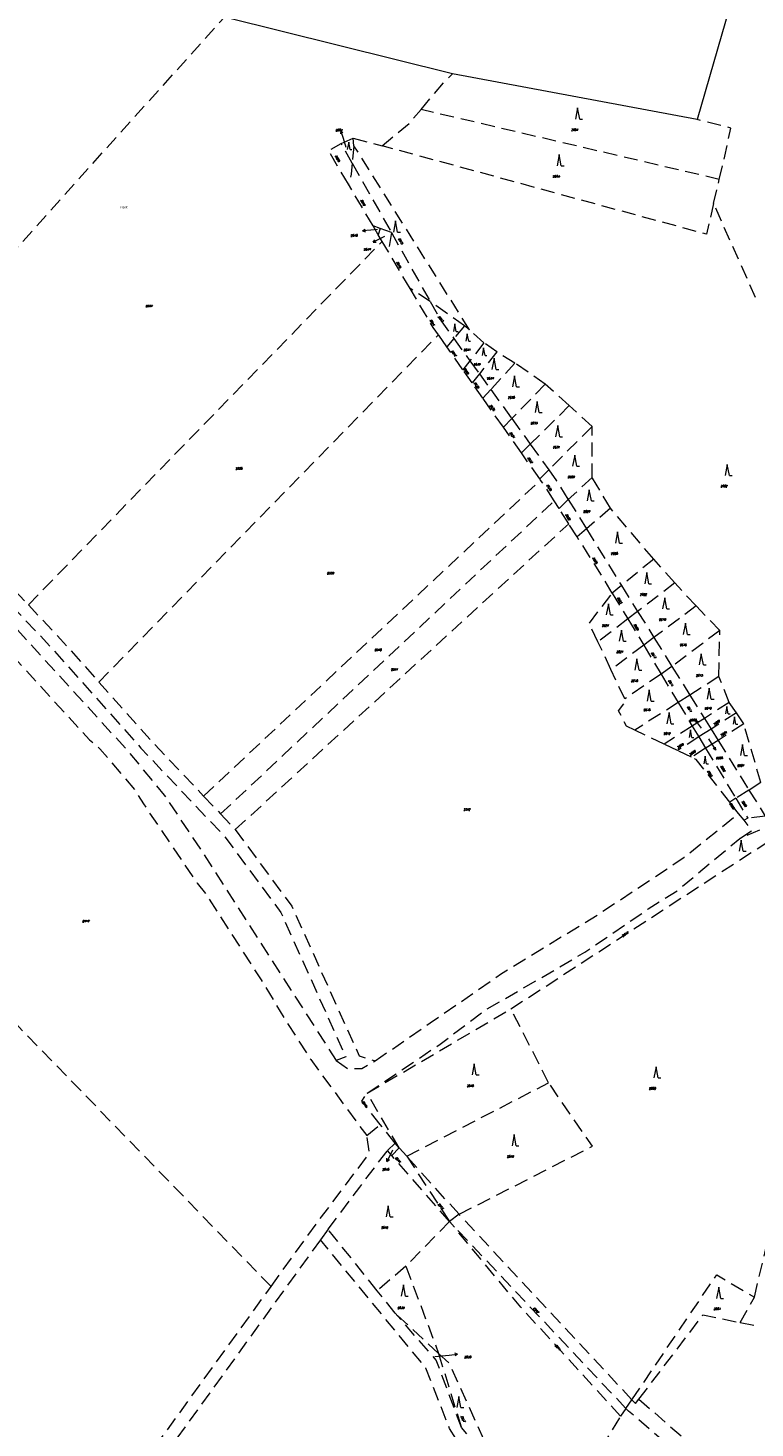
# Model space of a CAD drawing. Header units: metres. Extents: x -626722 to -621116, y -1178216 to -1174550.
# Tile 24 of 86: x -625336 to -625076, y -1175541 to -1175041. Entities that reach past the tile are written whole.
import ezdxf
from ezdxf.enums import TextEntityAlignment as Align

# ---------------------------------------------------------------- set-up
doc = ezdxf.new("R2010")
doc.units = ezdxf.units.M
doc.header["$MEASUREMENT"] = 0
doc.linetypes.add('DASHEDX2', pattern=[1.5, 1, -0.5])
for name, color, linetype, lineweight in [('8_kat_KN_Hranice katastrů', 200, 'FENCELINE1', 25), ('8_kat_KN_Hranice parcel', 200, 'DASHEDX2', 25), ('8_kat_KN_PČ popisy', 210, 'Continuous', 0), ('8_kat_KN_Značky kultur', 7, 'Continuous', 0), ('8_kat_KN_Čísla parcel', 200, 'Continuous', 25)]:
    doc.layers.add(name, color=color, linetype=linetype, lineweight=lineweight)
doc.layers.add('8_kat_KN_Pomístní_názvy', color=210, linetype='Continuous')
doc.styles.add('Style-cs_Working', font='cs_Working.shx')
doc.styles.add('Style-ITALICS', font='ITALICS.shx')
doc.linetypes.add('FENCELINE1', pattern='A,0.25,-0.1,[133,ltypeshp.shx,S=0.1,R=0,X=-0.1,Y=0],-0.1,1', length=1.45)

# ---------------------------------------------------------------- blocks, each defined once
blk = doc.blocks.new('1029_139')
at = {"layer": '8_kat_KN_PČ popisy', "color": 6, "linetype": 'Continuous', "lineweight": 0}
for p, q in [((0, 0), (-2.67, -1.36)), ((-2.67, -1.36), (-2.01, -0.46)), ((-2.67, -1.36), (-1.55, -1.35))]:
    blk.add_line(p, q, dxfattribs=at)
blk = doc.blocks.new('1029_140')
at = {"layer": '8_kat_KN_PČ popisy', "color": 6, "linetype": 'Continuous', "lineweight": 0}
for p, q in [((-2.99, -0.26), (-2.04, 0.32)), ((0, 0), (-2.99, -0.26)), ((-2.99, -0.26), (-1.95, -0.67))]:
    blk.add_line(p, q, dxfattribs=at)
blk = doc.blocks.new('1029_141')
at = {"layer": '8_kat_KN_PČ popisy', "color": 6, "linetype": 'Continuous', "lineweight": 0}
for p, q in [((0, 0), (2.98, 0.31)), ((2.98, 0.31), (1.94, 0.71)), ((2.98, 0.31), (2.04, -0.29))]:
    blk.add_line(p, q, dxfattribs=at)
blk = doc.blocks.new('1029_142')
at = {"layer": '8_kat_KN_PČ popisy', "color": 6, "linetype": 'Continuous', "lineweight": 0}
for p, q in [((0, 0), (-1.36, -2.67)), ((-1.36, -2.67), (-1.35, -1.55)), ((-1.36, -2.67), (-0.46, -2.01))]:
    blk.add_line(p, q, dxfattribs=at)
blk = doc.blocks.new('1029_154')
at = {"layer": '8_kat_KN_PČ popisy', "color": 6, "linetype": 'Continuous', "lineweight": 0}
for p, q in [((-0.93, 2.85), (-1.09, 1.75)), ((0, 0), (-0.93, 2.85)), ((-0.93, 2.85), (-0.14, 2.06))]:
    blk.add_line(p, q, dxfattribs=at)
blk = doc.blocks.new('1029_69')
at = {"layer": '8_kat_KN_PČ popisy', "color": 6, "linetype": 'Continuous', "lineweight": 0}
for p, q in [((0, 0), (1.63, -2.52)), ((1.63, -2.52), (0.67, -1.95)), ((1.63, -2.52), (1.51, -1.4))]:
    blk.add_line(p, q, dxfattribs=at)
blk = doc.blocks.new('1029_132')
at = {"layer": '8_kat_KN_PČ popisy', "color": 6, "linetype": 'Continuous', "lineweight": 0}
for p, q in [((0, 0), (-1.85, 2.36)), ((-1.85, 2.36), (-0.84, 1.88)), ((-1.85, 2.36), (-1.63, 1.27))]:
    blk.add_line(p, q, dxfattribs=at)
blk = doc.blocks.new('3.08')
at = {"layer": '8_kat_KN_Značky kultur', "color": 7, "linetype": 'Continuous', "lineweight": 13}
for p, q in [((0, 4), (-0.75, 0)), ((0.75, 0), (0, 4)), ((0.75, 0), (1.75, 0))]:
    blk.add_line(p, q, dxfattribs=at)
blk = doc.blocks.new('3.08_1')
at = {"layer": '8_kat_KN_Značky kultur', "color": 7, "linetype": 'Continuous', "lineweight": 13}
for p, q in [((0, 2.68), (-0.5, 0)), ((0.5, 0), (0, 2.68)), ((0.5, 0), (1.17, 0))]:
    blk.add_line(p, q, dxfattribs=at)

msp = doc.modelspace()

# ---------------------------------------------------------------- linework, layer by layer
at = {"layer": '8_kat_KN_Hranice katastrů', "lineweight": 13, "flags": 128}
msp.add_lwpolyline([(-625852.04, -1174626.53), (-626040.35, -1174699.9), (-626044.84, -1174701.65), (-626079.82, -1174732.74), (-626087.17, -1174724.59), (-626094.59, -1174716.36), (-626108.29, -1174725.86), (-626139.6, -1174663), (-626142.76, -1174651.47), (-626147.58, -1174633.84), (-626177.49, -1174657.65), (-626189.84, -1174646.23), (-626197.97, -1174638.7), (-626204.07, -1174633.06), (-626210.75, -1174626.88), (-626221.49, -1174616.94), (-626226.53, -1174612.28), (-626235.01, -1174604.43), (-626243.82, -1174596.28), (-626253.16, -1174587.64), (-626262.1, -1174579.36), (-626263.17, -1174578.37), (-626268.76, -1174573.2), (-626272.87, -1174569.4), (-626280.35, -1174562.48), (-626284.23, -1174558.89), (-626366.4, -1174553.29), (-626375.76, -1174552.65), (-626384.06, -1174552.09), (-626393.5, -1174551.44), (-626402.5, -1174550.83), (-626410.43, -1174550.29), (-626456.76, -1174672.2), (-626471.93, -1174695.74), (-626482.81, -1174713.06), (-626484.56, -1174715.84), (-626487.17, -1174720), (-626488.89, -1174723.62), (-626502.09, -1174751.47), (-626516.03, -1174780.89), (-626528.59, -1174807.4), (-626550.57, -1174812.23), (-626562.79, -1174814.91), (-626576.86, -1174818.14), (-626580.35, -1174818.94), (-626645.6, -1174953.22), (-626653.03, -1174970.15), (-626684.55, -1175037.86), (-626686, -1175040.97), (-626687.55, -1175044.3), (-626631.84, -1175118.59), (-626630.36, -1175120.56), (-626625.88, -1175124.38), (-626622.8, -1175127), (-626620, -1175129.38), (-626609.13, -1175138.65), (-626600.28, -1175161.93), (-626597.68, -1175186.91), (-626579.19, -1175203.5), (-626599.8, -1175222.22), (-626600.81, -1175225.76), (-626601.9, -1175229.61), (-626605.75, -1175243.12), (-626640.34, -1175364.6), (-626651.76, -1175404.73), (-626653.94, -1175412.37), (-626665.96, -1175418.01), (-626676.58, -1175422.98), (-626699.62, -1175445.56), (-626716.99, -1175471.64), (-626721.57, -1175478.51), (-626718.08, -1175490.63), (-626689.37, -1175590.24), (-626688.95, -1175591.71), (-626681.58, -1175617.3), (-626680.38, -1175637.27), (-626679.64, -1175649.67), (-626676.23, -1175706.44), (-626671.98, -1175777.17), (-626668.1, -1175841.75), (-626664.26, -1175877.5), (-626656.46, -1175949.97), (-626693.18, -1175993.2), (-626689.21, -1176029.64), (-626687.52, -1176031.68), (-626686.33, -1176033.12), (-626684.94, -1176034.8), (-626683.79, -1176036.18), (-626614, -1176120.42), (-626602.4, -1176130.73), (-626593.12, -1176137.86), (-626584.96, -1176144.14), (-626547.27, -1176144.38), (-626533.77, -1176144.46), (-626504.81, -1176143.65), (-626406.93, -1176152.31), (-626409.37, -1176159.67), (-626415.14, -1176177.06), (-626421.53, -1176196.31), (-626431.16, -1176225.32), (-626419.99, -1176232.13), (-626407.48, -1176241.56), (-626403.01, -1176244.94), (-626392.15, -1176253.13), (-626383.56, -1176259.6), (-626365.29, -1176273.38), (-626360.83, -1176275.9), (-626330.82, -1176292.85), (-626328.3, -1176294.69), (-626325.4, -1176296.82), (-626321.02, -1176300.02), (-626320.14, -1176301.38), (-626309.08, -1176318.54), (-626303.56, -1176327.1), (-626275.19, -1176343.14), (-626230.13, -1176368.62), (-626220.88, -1176362.84), (-626205.06, -1176368.5), (-626197.34, -1176371.41), (-626193.44, -1176372.88), (-626183.79, -1176376.53), (-626174.84, -1176382.62), (-626170.14, -1176387.02), (-626162.46, -1176394.2), (-626143.33, -1176415.21), (-626136.56, -1176422.64), (-626124.57, -1176443.84), (-626101.66, -1176469.79), (-626095.62, -1176476.63), (-626092.92, -1176473.71), (-626091.09, -1176475.08), (-626067.85, -1176492.43), (-626063.21, -1176495.9), (-626032.24, -1176523.03), (-626014.15, -1176529.78), (-626012.39, -1176529.73), (-625959.45, -1176528.25), (-625951.98, -1176531.09), (-625931.5, -1176538.9), (-625906.21, -1176553.11), (-625904.25, -1176554.21), (-625893.59, -1176557.55), (-625863.9, -1176576.76), (-625847.42, -1176579.14), (-625797.53, -1176586.33), (-625790.2, -1176587.39), (-625782.61, -1176588.48), (-625767.55, -1176590.66), (-625757.66, -1176592.09), (-625749.89, -1176593.21), (-625740.01, -1176594.64), (-625731.85, -1176595.81), (-625724.25, -1176596.91), (-625659.61, -1176606.23), (-625600.82, -1176614.71), (-625580.89, -1176617.58), (-625566.09, -1176619.72), (-625500.04, -1176629.25), (-625441.67, -1176637.67), (-625428.63, -1176639.55), (-625419.79, -1176635.78), (-625390.47, -1176623.27), (-625379.99, -1176631.32), (-625377.22, -1176633.45), (-625374.21, -1176639.52), (-625372.83, -1176641.65), (-625355.33, -1176677.54), (-625334.79, -1176715.1), (-625291.65, -1176758.17), (-625291.16, -1176758.66), (-625296.47, -1176769.25), (-625299.22, -1176774.94), (-625302.88, -1176782.5), (-625305.03, -1176793.68), (-625310.51, -1176822.23), (-625312.64, -1176833.29), (-625314.29, -1176841.87), (-625286.37, -1176852.42), (-625282.23, -1176853.99), (-625278.44, -1176855.42), (-625271.46, -1176858.07), (-625265.75, -1176860.23), (-625257.66, -1176863.28), (-625251.67, -1176865.54), (-625243.64, -1176868.58), (-625239.69, -1176870.07), (-625235.92, -1176871.5), (-625233, -1176872.61), (-625230.97, -1176873.37), (-625228.83, -1176874.18), (-625225.65, -1176875.39), (-625220.76, -1176877.24), (-625213.57, -1176879.95), (-625208.53, -1176881.86), (-625207.5, -1176882.25), (-625203.79, -1176882.99), (-625200.71, -1176883.61), (-625196.76, -1176884.4), (-625194.16, -1176884.91), (-625188.65, -1176886.01), (-625185.69, -1176886.6), (-625181.13, -1176887.52), (-625178.38, -1176888.07), (-625173.33, -1176889.07), (-625169.8, -1176889.78), (-625166.58, -1176890.42), (-625161.66, -1176891.41), (-625157.37, -1176892.26), (-625150.47, -1176893.64), (-625143.76, -1176894.98), (-625140.44, -1176895.65), (-625128.3, -1176894.51), (-625120.25, -1176893.76), (-625112.59, -1176893.04), (-625102.63, -1176892.11), (-625090.44, -1176890.97), (-625063.86, -1176897.07), (-625035.95, -1176903.47), (-625022.31, -1176906.6), (-625009.45, -1176909.55), (-624998.78, -1176912), (-624995.3, -1176912.8), (-625007.88, -1176967.15), (-625008.17, -1176968.39), (-625009.14, -1176972.57), (-624986.76, -1176980.28), (-624913.21, -1176997.19), (-624884.87, -1176999.81), (-624883.16, -1177024.84), (-624861.48, -1177028.76), (-624846.56, -1177030.78), (-624834.36, -1177032.44), (-624809.84, -1177029.18), (-624805.18, -1177026.79), (-624782.47, -1177015.11), (-624767.57, -1177010.58), (-624734.91, -1177007.55), (-624731.97, -1177006.52), (-624717.58, -1177001.48), (-624709.41, -1176998.62), (-624707.93, -1176998.1), (-624705.65, -1177001.63), (-624697.38, -1177014.35), (-624692.91, -1177021.23), (-624654.81, -1177110.04), (-624637.1, -1177114.08), (-624623.6, -1177117.16), (-624609.33, -1177120.42), (-624593.82, -1177123.95), (-624579.56, -1177127.21), (-624568.19, -1177129.8), (-624562.55, -1177131.09), (-624558.15, -1177132.09), (-624531.5, -1177138.17), (-624463.75, -1177155.33), (-624456.48, -1177157.17), (-624450.44, -1177158.7), (-624438.33, -1177161.77), (-624430.47, -1177163.76), (-624417.85, -1177166.96), (-624365.74, -1177180.16), (-624315.56, -1177192.88), (-624293.21, -1177198.54), (-624291.46, -1177198.98), (-624269.71, -1177204.49), (-624219.52, -1177217.21), (-624177.44, -1177227.71), (-624170.59, -1177229.04), (-624164.77, -1177230.17), (-624163.84, -1177230.35), (-624137.63, -1177236.06), (-624135.98, -1177236.43), (-624134.62, -1177236.74), (-624128.76, -1177238.06), (-624126.05, -1177238.67), (-624075.58, -1177277.81), (-624010.92, -1177327.96), (-623980.59, -1177351.48), (-623963.9, -1177364.42), (-623961.95, -1177365.93), (-623960.02, -1177367.43), (-623958.36, -1177368.72), (-623957.21, -1177370.73), (-623956.24, -1177372.43), (-623953.07, -1177377.97), (-623944.01, -1177379.83), (-623941.71, -1177380.3), (-623930.34, -1177382.63), (-623795.45, -1177410.26), (-623737.18, -1177422.2), (-623726.41, -1177424.41), (-623719.17, -1177425.89), (-623704.71, -1177428.85), (-623697.74, -1177430.28), (-623691.6, -1177431.54), (-623685.53, -1177432.78), (-623679.04, -1177434.11), (-623672.5, -1177435.45), (-623665.66, -1177436.85), (-623659.17, -1177438.18), (-623646.49, -1177440.78), (-623640.87, -1177441.93), (-623625.74, -1177445.03), (-623626.14, -1177447.49), (-623626.46, -1177449.46), (-623626.86, -1177451.92), (-623622.56, -1177452.81), (-623615.96, -1177454.18), (-623608.24, -1177455.78), (-623597.23, -1177458.06), (-623571.65, -1177463.35), (-623563.33, -1177465.08), (-623553.82, -1177467.05), (-623537.12, -1177470.5), (-623519.98, -1177474.05), (-623513.98, -1177475.3), (-623460.27, -1177486.42), (-623461.13, -1177491.34), (-623461.71, -1177494.67), (-623465.49, -1177516.45), (-623482.16, -1177612.45), (-623502.72, -1177730.81), (-623503.88, -1177737.5), (-623504.31, -1177740.18), (-623504.62, -1177742.13), (-623505.08, -1177745.05), (-623502.72, -1177745.5), (-623480.65, -1177750.11), (-623468.69, -1177752.61), (-623434.69, -1177759.71), (-623431.3, -1177760.42), (-623411.88, -1177764.48), (-623403.24, -1177766.28), (-623401.25, -1177766.7), (-623399.85, -1177766.95), (-623395.04, -1177767.79), (-623375.45, -1177771.24), (-623371.57, -1177787.88), (-623369.81, -1177795.42), (-623345.41, -1177899.96), (-623331.38, -1177960.09), (-623330.3, -1177964.72), (-623330.16, -1177965.32), (-623330.71, -1177967.86), (-623332.08, -1177974.23), (-623332.26, -1177975.07), (-623332.78, -1177977.46), (-623328.58, -1177978.24), (-623313.3, -1177981.08), (-623287.47, -1177990.63), (-623264.45, -1178002.83), (-623261.29, -1178004.34), (-623253.54, -1178008.05), (-623242.61, -1178013.28), (-623237.92, -1178015.52), (-623150.45, -1178060.72), (-623147.34, -1178062.33), (-623102, -1178085.75), (-622964.39, -1178156.68), (-622922.17, -1178178.6), (-622878.91, -1178194.83), (-622877.34, -1178195.42), (-622828.97, -1178211.5), (-622812.21, -1178214.98), (-622808.58, -1178215.73), (-622807.82, -1178215.61), (-622800.1, -1178214.37), (-622795.23, -1178213.6), (-622785.8, -1178212.09), (-622780.44, -1178209.44), (-622760.13, -1178199.4), (-622723.64, -1178181.35), (-622714.31, -1178176.74), (-622708.27, -1178172.83), (-622705.71, -1178171.18), (-622702.81, -1178169.3), (-622702.1, -1178168.84), (-622677.92, -1178156.68), (-622670.5, -1178153.51), (-622651.49, -1178145.38), (-622643.54, -1178141.98), (-622605.79, -1178132), (-622576.29, -1178124.2), (-622492.96, -1178103.84), (-622482.49, -1178101.28), (-622477.67, -1178100.1), (-622469.7, -1178098.15), (-622457.02, -1178095.06), (-622449.88, -1178093.31), (-622443.45, -1178091.74), (-622433.61, -1178089.33), (-622431.06, -1178088.71), (-622423.14, -1178086.72), (-622412.11, -1178083.94), (-622405.93, -1178082.38), (-622400.06, -1178080.91), (-622395.05, -1178079.64), (-622391.18, -1178078.67), (-622356.2, -1178069.86), (-622351.1, -1178068.58), (-622340.21, -1178065.84), (-622334.46, -1178064.39), (-622329.5, -1178063.14), (-622318.7, -1178060.42), (-622308.12, -1178057.76), (-622297.43, -1178055.06), (-622287.34, -1178052.52), (-622279.56, -1178050.56), (-622235.46, -1178039.46), (-622232.64, -1178038.76), (-622199.97, -1178030.63), (-622087.18, -1178002.56), (-622085.85, -1178002.23), (-622081.88, -1178001.34), (-622080.97, -1177998.22), (-622078.95, -1177991.33), (-622078.18, -1177988.69), (-622074.87, -1177975.28), (-622073.81, -1177970.98), (-622059.95, -1177914.89), (-622055.85, -1177875.6), (-622054.42, -1177858.33), (-622038.55, -1177798.48), (-622036.99, -1177789.81), (-622068.8, -1177779.38), (-622087.72, -1177773.17), (-622109.7, -1177760.45), (-622118.17, -1177755.55), (-622120.26, -1177752.94), (-622152.52, -1177712.6), (-622181.7, -1177693.4), (-622264.99, -1177665.15), (-622291.95, -1177659), (-622360.46, -1177643.93), (-622367.2, -1177642.45), (-622378.61, -1177636.84), (-622423.28, -1177605.81), (-622461.58, -1177568.64), (-622484.26, -1177552.66), (-622597.41, -1177527.71), (-622635.3, -1177509), (-622658.05, -1177502.91), (-622725.11, -1177494.82), (-622731.43, -1177491.33), (-622738.6, -1177487.37), (-622741.35, -1177485.85), (-622747.51, -1177487.23), (-622781.03, -1177494.72), (-622781.56, -1177493.2), (-622782.07, -1177491.71), (-622783.44, -1177487.73), (-622784.4, -1177484.95), (-622786.68, -1177477.63), (-622768.07, -1177471.87), (-622726.08, -1177458.86), (-622708.4, -1177453.39), (-622702.77, -1177451.64), (-622684.6, -1177446.02), (-622568.57, -1177410.08), (-622555.54, -1177406.23), (-622562.78, -1177372.51), (-622566.79, -1177361.45), (-622570.17, -1177352.12), (-622575.79, -1177336.61), (-622578.15, -1177330.14), (-622579.7, -1177325.87), (-622592.9, -1177289.64), (-622595.15, -1177283.48), (-622599.08, -1177272.69), (-622598.15, -1177272.02), (-622596.62, -1177270.91), (-622590.17, -1177266.25), (-622587.06, -1177264.01), (-622567.07, -1177274.84), (-622530.66, -1177265.46), (-622512.42, -1177244.02), (-622499.95, -1177220.44), (-622498.04, -1177199.81), (-622497.43, -1177193.25), (-622513.53, -1177163.74), (-622536.86, -1177114.27), (-622538.02, -1177097.04), (-622544.27, -1177004.46), (-622545.01, -1176993.53), (-622545.28, -1176989.54), (-622525.81, -1176919.76), (-622519.47, -1176904.57), (-622516.52, -1176895.56), (-622512.57, -1176883.51), (-622497.26, -1176836.75), (-622496.44, -1176835.36), (-622470.35, -1176791.24), (-622470.21, -1176791), (-622467.4, -1176786.25), (-622434.65, -1176761.78), (-622430.98, -1176756.2), (-622417.74, -1176736.1), (-622397.39, -1176663.53), (-622375.31, -1176618.82), (-622351.21, -1176606.81), (-622331.55, -1176584.66), (-622297.25, -1176515.77), (-622247.39, -1176461.84), (-622221.21, -1176441.78), (-622198.71, -1176431.48), (-622182.15, -1176419.39), (-622160.36, -1176419.51), (-622158.27, -1176422.4), (-622156.31, -1176425.09), (-622155.37, -1176426.4), (-622146.92, -1176438.05), (-622136.86, -1176442.9), (-622125.45, -1176444.04), (-622118.72, -1176444.71), (-622111.76, -1176445.4), (-622111.04, -1176445.47), (-622097.72, -1176446.8), (-622062.24, -1176442.63), (-622025.22, -1176458.05), (-622020.19, -1176461.21), (-622012.4, -1176466.11), (-622001.09, -1176475.06), (-621971.85, -1176491.46), (-621963.89, -1176495.93), (-621961.96, -1176497.01), (-621962.13, -1176493.44), (-621962.85, -1176477.76), (-621969.83, -1176473.02), (-621972.32, -1176471.33), (-621972.38, -1176471.28), (-621977.22, -1176468), (-621984.53, -1176463.03), (-621989.76, -1176459.47), (-622003.38, -1176443.22), (-622023.55, -1176435.19), (-622030.74, -1176432.32), (-622048.78, -1176426.57), (-622102.82, -1176409.35), (-622132.66, -1176383.61), (-622141.78, -1176379.09), (-622162.3, -1176368.94), (-622182.81, -1176358.78), (-622203.33, -1176348.62), (-622215.84, -1176342.43), (-622217.61, -1176341.55), (-622237.69, -1176347.6), (-622252.54, -1176347.82), (-622264.51, -1176347.99), (-622271.49, -1176348.1), (-622278.66, -1176348.2), (-622303.55, -1176348.57), (-622307.74, -1176348.24), (-622313.05, -1176347.82), (-622509.65, -1176332.31), (-622522.44, -1176331.3), (-622523.47, -1176328.33), (-622525.73, -1176321.86), (-622526.91, -1176318.45), (-622529.58, -1176310.79), (-622538.84, -1176284.24), (-622573.66, -1176272.8), (-622575.07, -1176272.35), (-622602.72, -1176263.46), (-622652.9, -1176250.88), (-622661.13, -1176248.81), (-622667.67, -1176247.17), (-622668.41, -1176247.08), (-622670.8, -1176246.78), (-622673.67, -1176246.42), (-622674.5, -1176246.32), (-622692.64, -1176244.07), (-622696.28, -1176243.62), (-622700.57, -1176243.09), (-622707.85, -1176242.18), (-622716.13, -1176241.16), (-622723.9, -1176240.2), (-622731.95, -1176239.2), (-622732.34, -1176239.15), (-622739.58, -1176238.25), (-622746.64, -1176237.37), (-622749.55, -1176237.01), (-622733.65, -1176154.44), (-622700.54, -1175982.48), (-622700.36, -1175981.54), (-622699.67, -1175977.97), (-622698.92, -1175974.04), (-622698.34, -1175971.01), (-622687.88, -1175916.7), (-622660.91, -1175766.94), (-622654.83, -1175733.2), (-622640.45, -1175684.53), (-622638.82, -1175679.04), (-622638.47, -1175677.86), (-622636.01, -1175669.51), (-622640.99, -1175669.14), (-622659.28, -1175667.79), (-622679.29, -1175649.45), (-622710.67, -1175613.63), (-622736.93, -1175603.53), (-622780.89, -1175586.63), (-622817.66, -1175573.34), (-622850.41, -1175560.14), (-622858.52, -1175556.87), (-622865.8, -1175554.67), (-622894.55, -1175546.01), (-622923.33, -1175540.13), (-622924.99, -1175540.08), (-622938.18, -1175539.71), (-622986.92, -1175538.35), (-622996.3, -1175545.8), (-623004.02, -1175547.35), (-623009.54, -1175543.61), (-623024.77, -1175537.84), (-623039.52, -1175532.26), (-623088.53, -1175522.77), (-623098.46, -1175520.85), (-623183.64, -1175504.36), (-623188.06, -1175503.5), (-623213.91, -1175498.5), (-623314.42, -1175479.04), (-623334.39, -1175475.17), (-623358.28, -1175470.55), (-623367.67, -1175468.73), (-623403.57, -1175461.78), (-623407.64, -1175460.99), (-623451.72, -1175452.45), (-623471.52, -1175448.62), (-623476.63, -1175447.63), (-623503.08, -1175442.51), (-623545.94, -1175434.21), (-623571.62, -1175429.24), (-623574.73, -1175428.64), (-623582.71, -1175427.09), (-623584.32, -1175426.78), (-623593.92, -1175424.92), (-623598.69, -1175424), (-623621.54, -1175416.62), (-623641.26, -1175410.25), (-623645.3, -1175407.72), (-623651.85, -1175403.62), (-623661.11, -1175401.57), (-623677.99, -1175395.49), (-623716.17, -1175381.75), (-623821.31, -1175343.9), (-623822.78, -1175343.37), (-623826.37, -1175352.23), (-623838.09, -1175381.12), (-623839.41, -1175384.36), (-623842.48, -1175391.94), (-623844.76, -1175397.56), (-623848.71, -1175395.95), (-623853.6, -1175393.95), (-623864.51, -1175389.49), (-623877.04, -1175384.37), (-623899.48, -1175375.2), (-623913.17, -1175369.61), (-623921.39, -1175366.25), (-623931.98, -1175361.92), (-623943.52, -1175357.2), (-623947.18, -1175355.71), (-623952.99, -1175353.34), (-623965.84, -1175349.08), (-623972.42, -1175346.9), (-623984.43, -1175342.92), (-623992.28, -1175340.32), (-624017.35, -1175332.01), (-624032.51, -1175326.98), (-624046.92, -1175322.21), (-624061.99, -1175317.21), (-624073.47, -1175313.41), (-624076.66, -1175312.35), (-624087.61, -1175308.71), (-624091.33, -1175307.48), (-624101.34, -1175304.17), (-624106.82, -1175302.35), (-624113.5, -1175301.17), (-624118.24, -1175300.33), (-624129.53, -1175298.33), (-624133.89, -1175297.56), (-624151.02, -1175294.53), (-624151.52, -1175294.44), (-624172.03, -1175290.81), (-624186.19, -1175288.3), (-624187.09, -1175288), (-624194.53, -1175285.47), (-624198.59, -1175284.09), (-624205.73, -1175281.67), (-624212.31, -1175279.43), (-624227.17, -1175274.38), (-624238.4, -1175270.57), (-624259.44, -1175263.43), (-624275.87, -1175257.85), (-624299.08, -1175249.97), (-624301.46, -1175249.16), (-624313.52, -1175245.81), (-624342.41, -1175237.79), (-624359.84, -1175232.95), (-624361.68, -1175232.44), (-624394.55, -1175223.32), (-624398.65, -1175222.18), (-624421.01, -1175215.97), (-624483.58, -1175191.07), (-624513.75, -1175179.07), (-624530.67, -1175171), (-624538.61, -1175167.21), (-624555.74, -1175162.8), (-624591.3, -1175152.22), (-624616.6, -1175146.76), (-624669.36, -1175122.42), (-624675.53, -1175119.79), (-624681, -1175117.47), (-624701.37, -1175108.8), (-624727.01, -1175103.3), (-624746.71, -1175099.08), (-624769.57, -1175100.35), (-624771.98, -1175100.01), (-624795.35, -1175096.73), (-624805.39, -1175095.32), (-624823.86, -1175088.76), (-624829.6, -1175083.81), (-624841.52, -1175073.52), (-624857.12, -1175057.81), (-624863.3, -1175051.59), (-624869.83, -1175045.01), (-624876.29, -1175040.67), (-624892.64, -1175029.67), (-624937.61, -1174997.86), (-624939.04, -1175000.11), (-624941.81, -1175004.46), (-624944.6, -1175008.85), (-624963.63, -1175006.96), (-625019.59, -1175001.41), (-625073.91, -1174996.02), (-625074.39, -1174997.67), (-625096.23, -1175073.28), (-625183.77, -1175056.93), (-625265.34, -1175036.6), (-625288.39, -1175030.85), (-625293.16, -1175029.66), (-625299.12, -1175028.18), (-625337.06, -1175018.72), (-625388.84, -1175005.82), (-625464.8, -1174986.89), (-625495.36, -1174979.27), (-625512.53, -1174974.99), (-625543.08, -1174967.38), (-625574.39, -1174959.57), (-625576.76, -1174958.98), (-625579.4, -1174958.32), (-625579.67, -1174958.25), (-625587.62, -1174953.77), (-625615.29, -1174938.17), (-625639.27, -1174924.66), (-625651.18, -1174917.94), (-625659.41, -1174913.3), (-625667.61, -1174908.68), (-625687.09, -1174897.7), (-625697.09, -1174892.07), (-625701.5, -1174889.58), (-625704.92, -1174885.17), (-625711.81, -1174876.29), (-625717.7, -1174868.69), (-625719.42, -1174866.48), (-625721.06, -1174864.36), (-625724.39, -1174860.06), (-625726.69, -1174857.09), (-625729.25, -1174853.8), (-625730.41, -1174852.3), (-625731.76, -1174848.68), (-625734.18, -1174842.18), (-625737.88, -1174832.26), (-625738.58, -1174830.37), (-625740.44, -1174825.37), (-625742.03, -1174821.11), (-625747.34, -1174806.85), (-625757.52, -1174779.52), (-625765.58, -1174757.89), (-625771.8, -1174741.18), (-625780.24, -1174729.34), (-625789.62, -1174716.2), (-625798.16, -1174704.22), (-625803.67, -1174696.5), (-625809.22, -1174688.71), (-625810.19, -1174687.35), (-625811.75, -1174685.5), (-625813.79, -1174683.1), (-625814.16, -1174682.55), (-625828.4, -1174661.5), (-625830.3, -1174658.68), (-625833.25, -1174654.32), (-625833.44, -1174654.04), (-625841.42, -1174642.24), (-625842.46, -1174640.7), (-625852.04, -1174626.53)], close=True, dxfattribs=at)
at = {"layer": '8_kat_KN_Hranice parcel', "lineweight": 13, "ltscale": 5}
for p, q in [((-625397.6, -1175183.75), (-625265.34, -1175036.6)), ((-625088.34, -1175094.66), (-625195.03, -1175069.66)), ((-625223.61, -1175081.76), (-625219.27, -1175079.86)), ((-625219.6, -1175088.87), (-625223.61, -1175081.76)), ((-625219.27, -1175079.86), (-625208.93, -1175082.67)), ((-625219.03, -1175082.59), (-625219.27, -1175079.86)), ((-625219.03, -1175082.59), (-625219.6, -1175088.87)), ((-625177.64, -1175148.43), (-625219.03, -1175082.59)), ((-625219.6, -1175088.87), (-625205.63, -1175113.64)), ((-625212.16, -1175111.28), (-625221.02, -1175096.31)), ((-625090.38, -1175103.27), (-625088.34, -1175094.66)), ((-625075.35, -1175136.91), (-625090.38, -1175103.27)), ((-625210.31, -1175114.41), (-625212.16, -1175111.28)), ((-625209.67, -1175112.19), (-625212.16, -1175111.28)), ((-625335.47, -1175246.73), (-625208.9, -1175116.8)), ((-625209.67, -1175112.19), (-625210.31, -1175114.41)), ((-625208.9, -1175116.8), (-625210.31, -1175114.41)), ((-625205.63, -1175113.64), (-625209.67, -1175112.19)), ((-625206.7, -1175120.5), (-625208.9, -1175116.8)), ((-625205.63, -1175113.64), (-625206.7, -1175120.5)), ((-625205.63, -1175113.64), (-625191.7, -1175138.32)), ((-625198.94, -1175133.61), (-625206.7, -1175120.5)), ((-625191.7, -1175138.32), (-625198.94, -1175133.61)), ((-625179.49, -1175147.03), (-625191.7, -1175138.32)), ((-625179.49, -1175147.03), (-625183.31, -1175151.51)), ((-625177.64, -1175148.43), (-625179.49, -1175147.03)), ((-625310.24, -1175274.33), (-625188.82, -1175150.2)), ((-625185.83, -1175154.45), (-625188.82, -1175150.2)), ((-625183.31, -1175151.51), (-625185.83, -1175154.45)), ((-625183.31, -1175151.51), (-625177.55, -1175159.47)), ((-625172.5, -1175153.05), (-625177.64, -1175148.43)), ((-625180.06, -1175162.66), (-625185.83, -1175154.45)), ((-625172.5, -1175153.05), (-625177.55, -1175159.47)), ((-625167.9, -1175156.31), (-625174.16, -1175164.16)), ((-625167.9, -1175156.31), (-625172.5, -1175153.05)), ((-625161.46, -1175160.28), (-625167.9, -1175156.31)), ((-625177.55, -1175159.47), (-625180.06, -1175162.66)), ((-625177.55, -1175159.47), (-625174.16, -1175164.16)), ((-625161.46, -1175160.28), (-625170.08, -1175169.8)), ((-625150.58, -1175167.8), (-625161.46, -1175160.28)), ((-625176.73, -1175167.38), (-625180.06, -1175162.66)), ((-625174.16, -1175164.16), (-625176.73, -1175167.38)), ((-625174.16, -1175164.16), (-625170.08, -1175169.8)), ((-625172.86, -1175172.87), (-625176.73, -1175167.38)), ((-625170.08, -1175169.8), (-625172.86, -1175172.87)), ((-625170.08, -1175169.8), (-625162.58, -1175180.17)), ((-625150.58, -1175167.8), (-625162.58, -1175180.17)), ((-625141.99, -1175175.47), (-625150.58, -1175167.8)), ((-625165.57, -1175183.24), (-625172.86, -1175172.87)), ((-625141.99, -1175175.47), (-625155.96, -1175189.32)), ((-625133.86, -1175182.99), (-625141.99, -1175175.47)), ((-625162.58, -1175180.17), (-625165.57, -1175183.24)), ((-625162.58, -1175180.17), (-625155.96, -1175189.32)), ((-625159.1, -1175192.43), (-625165.57, -1175183.24)), ((-625133.86, -1175182.99), (-625149.34, -1175198.47)), ((-625133.86, -1175201.15), (-625133.86, -1175182.99)), ((-625155.96, -1175189.32), (-625159.1, -1175192.43)), ((-625155.96, -1175189.32), (-625149.34, -1175198.47)), ((-625152.57, -1175201.71), (-625159.1, -1175192.43)), ((-625272.77, -1175315.07), (-625152.3, -1175202.1)), ((-625149.34, -1175198.47), (-625152.57, -1175201.71)), ((-625152.3, -1175202.1), (-625152.57, -1175201.71)), ((-625133.86, -1175201.15), (-625142.34, -1175209.12)), ((-625127.27, -1175212.22), (-625133.86, -1175201.15)), ((-625266.7, -1175321.47), (-625147.37, -1175209.56)), ((-625145.66, -1175212.24), (-625147.37, -1175209.56)), ((-625142.34, -1175209.12), (-625145.66, -1175212.24)), ((-625142.34, -1175209.12), (-625135.87, -1175219.58)), ((-625142.16, -1175217.74), (-625145.66, -1175212.24)), ((-625127.27, -1175212.22), (-625135.87, -1175219.58)), ((-625111.79, -1175230.38), (-625127.27, -1175212.22)), ((-625261.47, -1175327.08), (-625142.16, -1175217.74)), ((-625139.18, -1175222.42), (-625142.16, -1175217.74)), ((-625135.87, -1175219.58), (-625139.18, -1175222.42)), ((-625135.87, -1175219.58), (-625123.31, -1175239.83)), ((-625111.79, -1175230.38), (-625123.31, -1175239.83)), ((-625104.27, -1175238.9), (-625111.79, -1175230.38)), ((-625123.31, -1175239.83), (-625126.6, -1175242.53)), ((-625123.31, -1175239.83), (-625117.54, -1175249.08)), ((-625104.27, -1175238.9), (-625117.54, -1175249.08)), ((-625096.61, -1175247.13), (-625104.27, -1175238.9)), ((-625126.6, -1175242.53), (-625121.04, -1175251.77)), ((-625096.61, -1175247.13), (-625111.71, -1175258.41)), ((-625088.17, -1175255.93), (-625096.61, -1175247.13)), ((-625121.04, -1175251.77), (-625131.74, -1175259.99)), ((-625117.54, -1175249.08), (-625121.04, -1175251.77)), ((-625121.04, -1175251.77), (-625115.39, -1175261.15)), ((-625117.54, -1175249.08), (-625111.71, -1175258.41)), ((-625088.17, -1175255.93), (-625105.26, -1175268.76)), ((-625088.48, -1175272.39), (-625088.17, -1175255.93)), ((-625127.08, -1175269.88), (-625131.74, -1175259.99)), ((-625115.39, -1175261.15), (-625127.08, -1175269.88)), ((-625111.71, -1175258.41), (-625115.39, -1175261.15)), ((-625115.39, -1175261.15), (-625109.18, -1175271.46)), ((-625111.71, -1175258.41), (-625105.26, -1175268.76)), ((-625122.13, -1175280.38), (-625127.08, -1175269.88)), ((-625109.18, -1175271.46), (-625122.13, -1175280.38)), ((-625105.26, -1175268.76), (-625109.18, -1175271.46)), ((-625109.18, -1175271.46), (-625103.06, -1175281.64)), ((-625105.26, -1175268.76), (-625098.88, -1175278.99)), ((-625088.48, -1175272.39), (-625098.88, -1175278.99)), ((-625084.8, -1175281.61), (-625088.48, -1175272.39)), ((-625103.06, -1175281.64), (-625118.59, -1175291.5)), ((-625098.88, -1175278.99), (-625103.06, -1175281.64)), ((-625103.06, -1175281.64), (-625097.99, -1175290.07)), ((-625098.88, -1175278.99), (-625093.69, -1175287.31)), ((-625084.8, -1175281.61), (-625093.69, -1175287.31)), ((-625082.2, -1175285.3), (-625084.8, -1175281.61)), ((-625082.2, -1175285.3), (-625091.3, -1175291.14)), ((-625079.59, -1175289.27), (-625082.2, -1175285.3)), ((-625108.07, -1175296.53), (-625118.59, -1175291.5)), ((-625097.99, -1175290.07), (-625108.07, -1175296.53)), ((-625093.69, -1175287.31), (-625097.99, -1175290.07)), ((-625097.99, -1175290.07), (-625095.66, -1175293.93)), ((-625091.3, -1175291.14), (-625095.66, -1175293.93)), ((-625093.69, -1175287.31), (-625091.3, -1175291.14)), ((-625091.3, -1175291.14), (-625088.79, -1175295.16)), ((-625079.59, -1175289.27), (-625088.79, -1175295.16)), ((-625073.46, -1175310.27), (-625079.59, -1175289.27)), ((-625103.28, -1175298.82), (-625108.07, -1175296.53)), ((-625095.66, -1175293.93), (-625103.28, -1175298.82)), ((-625095.66, -1175293.93), (-625093.22, -1175297.99)), ((-625088.79, -1175295.16), (-625093.22, -1175297.99)), ((-625088.79, -1175295.16), (-625077.72, -1175312.92)), ((-625098.28, -1175301.22), (-625103.28, -1175298.82)), ((-625093.22, -1175297.99), (-625098.28, -1175301.22)), ((-625093.22, -1175297.99), (-625082.46, -1175315.86)), ((-625073.46, -1175310.27), (-625077.72, -1175312.92)), ((-625272.77, -1175315.07), (-625266.7, -1175321.47)), ((-625082.46, -1175315.86), (-625084.63, -1175317.21)), ((-625081.44, -1175321.25), (-625084.63, -1175317.21)), ((-625077.72, -1175312.92), (-625082.46, -1175315.86)), ((-625082.46, -1175315.86), (-625078.19, -1175322.96)), ((-625077.72, -1175312.92), (-625071.89, -1175322.26)), ((-625266.7, -1175321.47), (-625261.47, -1175327.08)), ((-625079.5, -1175323.71), (-625081.44, -1175321.25)), ((-625071.89, -1175322.26), (-625078.19, -1175322.96)), ((-625078.19, -1175322.96), (-625079.5, -1175323.71)), ((-625162.87, -1175391.16), (-625066.78, -1175328.66)), ((-625214.28, -1175421.31), (-625162.87, -1175391.16)), ((-625149.38, -1175417.55), (-625162.87, -1175391.16)), ((-625202.82, -1175440.83), (-625214.28, -1175421.31)), ((-625200.1, -1175443.84), (-625149.38, -1175417.55)), ((-625214.37, -1175436.36), (-625209.64, -1175432.42)), ((-625204.3, -1175439.18), (-625209.64, -1175432.42)), ((-625207.03, -1175441.77), (-625204.3, -1175439.18)), ((-625205.51, -1175443.51), (-625207.03, -1175441.77)), ((-625202.82, -1175440.83), (-625205.51, -1175443.51)), ((-625202.82, -1175440.83), (-625204.3, -1175439.18)), ((-625200.1, -1175443.84), (-625202.82, -1175440.83)), ((-625184.83, -1175467.16), (-625205.51, -1175443.51)), ((-625181.43, -1175464.58), (-625200.1, -1175443.84)), ((-625200.1, -1175443.84), (-625184.83, -1175467.16)), ((-625184.83, -1175467.16), (-625200.41, -1175483.16)), ((-625181.43, -1175464.58), (-625184.83, -1175467.16)), ((-625121.72, -1175533.97), (-625184.83, -1175467.16)), ((-625119.58, -1175530.86), (-625181.43, -1175464.58)), ((-625228.28, -1175469.91), (-625231.02, -1175473.7)), ((-625210.68, -1175491.91), (-625228.28, -1175469.91)), ((-625231.02, -1175473.7), (-625284.62, -1175547.78)), ((-625200.41, -1175483.16), (-625210.68, -1175491.91)), ((-625200.41, -1175483.16), (-625188.75, -1175514.28)), ((-625204.27, -1175499.93), (-625210.68, -1175491.91)), ((-625080.84, -1175503.26), (-625075.78, -1175494.16)), ((-625188.75, -1175514.28), (-625204.27, -1175499.93)), ((-625080.84, -1175503.26), (-625074.37, -1175504.57)), ((-625188.75, -1175514.28), (-625180.6, -1175540.84)), ((-625121.72, -1175533.97), (-625119.58, -1175530.86)), ((-625121.72, -1175533.97), (-625123.62, -1175536.73)), ((-625153.84, -1175571.08), (-625180.6, -1175540.84))]:
    msp.add_line(p, q, dxfattribs=at)
at = {"layer": '8_kat_KN_Hranice parcel', "lineweight": 13, "ltscale": 5, "flags": 128}
for points in [[(-625635, -1175044.16), (-625628.2, -1175045.09), (-625586.58, -1175079.65), (-625566.81, -1175092.15), (-625517.65, -1175119.99), (-625452.75, -1175157.37), (-625401.91, -1175185.99), (-625386.78, -1175198.94), (-625327.27, -1175261.98), (-625295.22, -1175297.94), (-625265.23, -1175329.57), (-625245.14, -1175356.72), (-625221.97, -1175408.24), (-625225.39, -1175409.58)], [(-625635, -1175044.16), (-625634.5, -1175048.13), (-625632.06, -1175051.29), (-625596.05, -1175077.58), (-625570.87, -1175095.7), (-625558.54, -1175103.45), (-625519.77, -1175125.04), (-625515.85, -1175128.2), (-625503.61, -1175134.85), (-625487.33, -1175143.74), (-625441.44, -1175169.31), (-625436.64, -1175170.96), (-625423.6, -1175178.17), (-625416.98, -1175181.91), (-625406.49, -1175188.6), (-625393.79, -1175198.3), (-625381.97, -1175209.16), (-625364.64, -1175227.99), (-625304.94, -1175293.38), (-625300.31, -1175298.43), (-625286.87, -1175314.73), (-625273, -1175335.42), (-625228.13, -1175405.35), (-625225.39, -1175409.58)], [(-625195.03, -1175069.66), (-625186.42, -1175059.38), (-625183.77, -1175056.93)], [(-625208.93, -1175082.67), (-625199.19, -1175074.63), (-625195.03, -1175069.66)], [(-625088.34, -1175094.66), (-625086.39, -1175086.39), (-625084.19, -1175076.31), (-625096.23, -1175073.28)], [(-625221.02, -1175096.31), (-625228.09, -1175084.37), (-625223.61, -1175081.76)], [(-625090.38, -1175103.27), (-625092.97, -1175114.22), (-625208.93, -1175082.67)], [(-625219.6, -1175088.87), (-625219.95, -1175092.81), (-625221.02, -1175096.31)], [(-625188.82, -1175150.2), (-625190.69, -1175147.55), (-625198.94, -1175133.61)], [(-625191.7, -1175138.32), (-625187.62, -1175145.56), (-625183.31, -1175151.51)], [(-625397.6, -1175183.75), (-625387.8, -1175192.14), (-625382.19, -1175194.34), (-625368.37, -1175208.8), (-625366.06, -1175214.34), (-625335.47, -1175246.73)], [(-625147.37, -1175209.56), (-625150.4, -1175204.79), (-625152.3, -1175202.1)], [(-625149.34, -1175198.47), (-625146.52, -1175202.37), (-625142.34, -1175209.12)], [(-625126.6, -1175242.53), (-625130.37, -1175236.26), (-625139.18, -1175222.42)], [(-625371.6, -1175231.51), (-625313.56, -1175295.03), (-625309.89, -1175298.14), (-625297.05, -1175313.3), (-625294.31, -1175317.85), (-625275.07, -1175346.26), (-625271.91, -1175350.17), (-625252.22, -1175380.8), (-625242.57, -1175396.69), (-625234.45, -1175409.3), (-625217.8, -1175431.91), (-625214.37, -1175436.36)], [(-625335.47, -1175246.73), (-625323.95, -1175258.94), (-625310.24, -1175274.33)], [(-625131.74, -1175259.99), (-625134.88, -1175253.33), (-625126.6, -1175242.53)], [(-625310.24, -1175274.33), (-625291.91, -1175294.89), (-625272.77, -1175315.07)], [(-625118.59, -1175291.5), (-625121.57, -1175290.08), (-625124.34, -1175284.57), (-625121.78, -1175281.13), (-625122.13, -1175280.38)], [(-625084.63, -1175317.21), (-625096.62, -1175302.01), (-625098.28, -1175301.22)], [(-625248.67, -1175490.41), (-625339.87, -1175396.55), (-625431.07, -1175302.69)], [(-625211.44, -1175409.75), (-625191.71, -1175396.15), (-625166.27, -1175378.56), (-625131.24, -1175357.12), (-625100.86, -1175336.97), (-625081.44, -1175321.25)], [(-625261.47, -1175327.08), (-625241.23, -1175354.43), (-625217.17, -1175407.91), (-625211.44, -1175409.75)], [(-625080.98, -1175330.19), (-625076.6, -1175327.39), (-625079.5, -1175323.71)], [(-625066.78, -1175328.66), (-625072.97, -1175326.84), (-625080.98, -1175330.19)], [(-625214.28, -1175421.31), (-625188.13, -1175403.71), (-625172.38, -1175391.79), (-625136.39, -1175370.92), (-625113.79, -1175355.44), (-625103.26, -1175348.79), (-625080.98, -1175330.19)], [(-625075.78, -1175494.16), (-625054.63, -1175404.76), (-625024.58, -1175356.79), (-625011.39, -1175333.52)], [(-625225.39, -1175409.58), (-625221.18, -1175412.49), (-625216.14, -1175412.51), (-625211.44, -1175409.75)], [(-625209.64, -1175432.42), (-625216.18, -1175424.13), (-625214.28, -1175421.31)], [(-625181.43, -1175464.58), (-625133.74, -1175440.26), (-625149.38, -1175417.55)], [(-625248.67, -1175490.41), (-625231.93, -1175467.27), (-625213.47, -1175442.83), (-625214.37, -1175436.36)], [(-625228.28, -1175469.91), (-625216.91, -1175454.85), (-625207.03, -1175441.77)], [(-625123.62, -1175536.73), (-625159.34, -1175497.79), (-625184.83, -1175467.16)], [(-625194.66, -1175607.38), (-625179.27, -1175614.37), (-625166.55, -1175605.82), (-625164.02, -1175594.04), (-625165.21, -1175584.92), (-625170.14, -1175569.72), (-625175.84, -1175555.07), (-625184.8, -1175541.19), (-625193.25, -1175519.59), (-625231.02, -1175473.7)], [(-625119.58, -1175530.86), (-625089.28, -1175486.21), (-625075.78, -1175494.16)], [(-625318.08, -1175582.61), (-625306.51, -1175566.94), (-625301.57, -1175563.53), (-625248.67, -1175490.41)], [(-625180.6, -1175540.84), (-625189.59, -1175516.7), (-625204.27, -1175499.93)], [(-625117.09, -1175530.67), (-625094.18, -1175500.56), (-625080.84, -1175503.26)], [(-625188.75, -1175514.28), (-625184.96, -1175517.79), (-625170.23, -1175550.26), (-625153.84, -1175571.08)], [(-625119.58, -1175530.86), (-625118.29, -1175532.25), (-625117.09, -1175530.67)], [(-625117.09, -1175530.67), (-625096.05, -1175549.02), (-625087.48, -1175558.9), (-625084.79, -1175564.24), (-625080.53, -1175568.33), (-625073.94, -1175587.21), (-625073.57, -1175593.2), (-625069.37, -1175602.22), (-625060.51, -1175610.96), (-625043.83, -1175620.96), (-625015.7, -1175636.92), (-625002.39, -1175641.48), (-624991.19, -1175643.85)], [(-625116.26, -1175559.43), (-625128.22, -1175544.39), (-625123.62, -1175536.73)], [(-625107.67, -1175546.19), (-625120.78, -1175534.97), (-625121.72, -1175533.97)]]:
    msp.add_lwpolyline(points, dxfattribs=at)
at = {"layer": '8_kat_KN_PČ popisy', "lineweight": 0}
for p, q in [((-625221.75, -1175083.19), (-625222.79, -1175080.08)), ((-625210.64, -1175112.57), (-625212.98, -1175112.77)), ((-625208.09, -1175115.01), (-625209.5, -1175115.74)), ((-625094.68, -1175290.78), (-625095.01, -1175290.36)), ((-625092.24, -1175294.62), (-625091.24, -1175296.14)), ((-625205.18, -1175441.69), (-625205.85, -1175442.99)), ((-625190.06, -1175515.46), (-625184.9, -1175514.92))]:
    msp.add_line(p, q, dxfattribs=at)

# ---------------------------------------------------------------- block references
for name, p in [('1029_154', (-625222.79, -1175080.08)), ('1029_140', (-625212.98, -1175112.77)), ('1029_139', (-625209.5, -1175115.74)), ('1029_132', (-625095.01, -1175290.36)), ('1029_69', (-625091.24, -1175296.14)), ('1029_142', (-625205.85, -1175442.99)), ('1029_141', (-625184.9, -1175514.92))]:
    msp.add_blockref(name, p, dxfattribs=at)
at = {"layer": '8_kat_KN_Značky kultur', "lineweight": 13}
for name, p in [('3.08', (-625139.02, -1175073.08)), ('3.08_1', (-625220.9, -1175083.96)), ('3.08', (-625145.61, -1175089.8)), ('3.08', (-625204.15, -1175113.48)), ('3.08_1', (-625182.96, -1175149.01)), ('3.08_1', (-625178.46, -1175152.51)), ('3.08_1', (-625172.63, -1175157.57)), ('3.08', (-625168.92, -1175162.59)), ('3.08', (-625161.61, -1175168.85)), ('3.08', (-625153.47, -1175177.99)), ('3.08', (-625146.15, -1175186.63)), ('3.08', (-625140.04, -1175197.2)), ('3.08', (-625085.5, -1175200.5)), ('3.08', (-625134.84, -1175209.58)), ('3.08', (-625124.74, -1175224.63)), ('3.08', (-625114.28, -1175239.22)), ('3.08', (-625128.01, -1175250.33)), ('3.08', (-625107.85, -1175248.18)), ('3.08', (-625123.36, -1175259.75)), ('3.08', (-625100.48, -1175257.27)), ('3.08', (-625117.79, -1175270.08)), ('3.08', (-625094.8, -1175268.18)), ('3.08', (-625113.42, -1175281.11)), ('3.08', (-625091.96, -1175280.45)), ('3.08', (-625106.31, -1175289.25)), ('3.08_1', (-625085.67, -1175285.69)), ('3.08_1', (-625082.92, -1175289.4)), ('3.08_1', (-625098.62, -1175294.1)), ('3.08', (-625080.04, -1175300.61)), ('3.08_1', (-625093.39, -1175303.55)), ('3.08', (-625080.51, -1175334.82)), ('3.08', (-625176.02, -1175414.77)), ('3.08', (-625110.97, -1175415.85)), ('3.08', (-625161.73, -1175440.05)), ('3.08', (-625206.76, -1175465.51)), ('3.08', (-625201.34, -1175493.81)), ('3.08', (-625088.55, -1175494.62)), ('3.08', (-625181.49, -1175533.67))]:
    msp.add_blockref(name, p, dxfattribs=at)

# ---------------------------------------------------------------- texts
at = {"layer": '8_kat_KN_Pomístní_názvy', "lineweight": 0, "style": 'Style-cs_Working'}
msp.add_text('Pipele', height=0.7, dxfattribs=at).set_placement((-625301.186, -1175104.588), align=Align.MIDDLE_CENTER)
at = {"layer": '8_kat_KN_Čísla parcel', "lineweight": 0, "style": 'Style-ITALICS'}
for s, p in [('2651', (-625224.351, -1175077.37)), ('2648', (-625218.97, -1175115)), ('2647', (-625214.32, -1175120)), ('2608', (-625097.723, -1175288.26)), ('2605', (-625088.326, -1175301.82)), ('2545', (-625207.696, -1175448.88)), ('2538', (-625178.366, -1175515.97))]:
    msp.add_text(s, height=0.7, dxfattribs=at).set_placement(p, align=Align.CENTER)
for s, p in [('2654', (-625141.32, -1175077.24)), ('2653', (-625147.91, -1175093.9)), ('2337', (-625293.52, -1175140.25)), ('2641', (-625179.8, -1175155.96)), ('2639', (-625176.26, -1175161.1)), ('2637', (-625171.51, -1175166.1)), ('2635', (-625163.96, -1175172.95)), ('2633', (-625155.81, -1175182.1)), ('2631', (-625147.88, -1175190.75)), ('2338', (-625261.39, -1175198.33)), ('2629', (-625142.55, -1175201.36)), ('2652', (-625087.9, -1175204.61)), ('2627', (-625136.98, -1175213.72)), ('2625', (-625127.11, -1175228.74)), ('2339', (-625228.67, -1175235.74)), ('2622', (-625116.74, -1175243.34)), ('2619', (-625109.92, -1175252.36)), ('2624', (-625130.37, -1175254.5)), ('2616', (-625102.48, -1175261.4)), ('2340', (-625211.58, -1175263.17)), ('2621', (-625125.16, -1175263.87)), ('2341', (-625205.76, -1175270.17)), ('2613', (-625096.69, -1175272.29)), ('2618', (-625119.9, -1175274.24)), ('2615', (-625115.47, -1175284.64)), ('2610', (-625093.59, -1175284.07)), ('2612', (-625108.31, -1175293.11)), ('2601', (-625081.89, -1175304.53)), ('2342', (-625179.83, -1175320.21)), ('2417', (-625316.15, -1175360.12)), ('2548', (-625178.64, -1175418.96)), ('2550', (-625113.5, -1175419.97)), ('2549', (-625164.3, -1175444.26)), ('2540', (-625209.29, -1175469.69)), ('2539', (-625203.44, -1175498.39)), ('2551', (-625090.33, -1175498.71))]:
    msp.add_text(s, height=0.7, dxfattribs=at).set_placement(p)
for s, rotation, p in [('2650', 301, (-625225.818, -1175086.317)), ('2649', 299, (-625216.713, -1175102.062)), ('2645', 302, (-625203.24, -1175115.9)), ('2646', 299, (-625203.853, -1175124.302)), ('2644', 302, (-625191.94, -1175144.97)), ('2643', 312, (-625189.041, -1175143.878)), ('2642', 305, (-625184.296, -1175156.067)), ('2640', 305, (-625179.856, -1175162.387)), ('2638', 305, (-625176.196, -1175167.427)), ('2636', 305, (-625170.526, -1175175.477)), ('2634', 305, (-625163.446, -1175185.237)), ('2632', 305, (-625157.026, -1175194.227)), ('2630', 302, (-625150.14, -1175203.95)), ('2628', 302, (-625143.44, -1175214.5)), ('2626', 302, (-625133.77, -1175230.01)), ('2623', 301, (-625124.928, -1175244.267)), ('2620', 301, (-625118.988, -1175253.807)), ('2617', 301, (-625112.798, -1175263.897)), ('2614', 301, (-625106.638, -1175273.817)), ('2611', 301, (-625099.928, -1175283.197)), ('2607', 32, (-625090.089, -1175289.8)), ('2604', 32, (-625087.589, -1175293.73)), ('2609', 32, (-625103.109, -1175298.07)), ('2606', 32, (-625098.759, -1175300.57)), ('2603', 304, (-625092.734, -1175306.215)), ('2602', 302, (-625088.01, -1175304.43)), ('2599', 302, (-625080.36, -1175317.01)), ('2600', 304, (-625084.764, -1175317.805)), ('2547', 32, (-625122.849, -1175365.4)), ('2546', 304, (-625216.194, -1175424.375)), ('2544', 310, (-625204.331, -1175444.426)), ('2543', 310, (-625189.071, -1175461.006)), ('2542', 313, (-625155.011, -1175498.249)), ('2541', 312, (-625147.181, -1175511.508)), ('2537', 294, (-625180.826, -1175536.795))]:
    msp.add_text(s, height=0.7, rotation=rotation, dxfattribs=at).set_placement(p)

doc.saveas('drawing.dxf')
